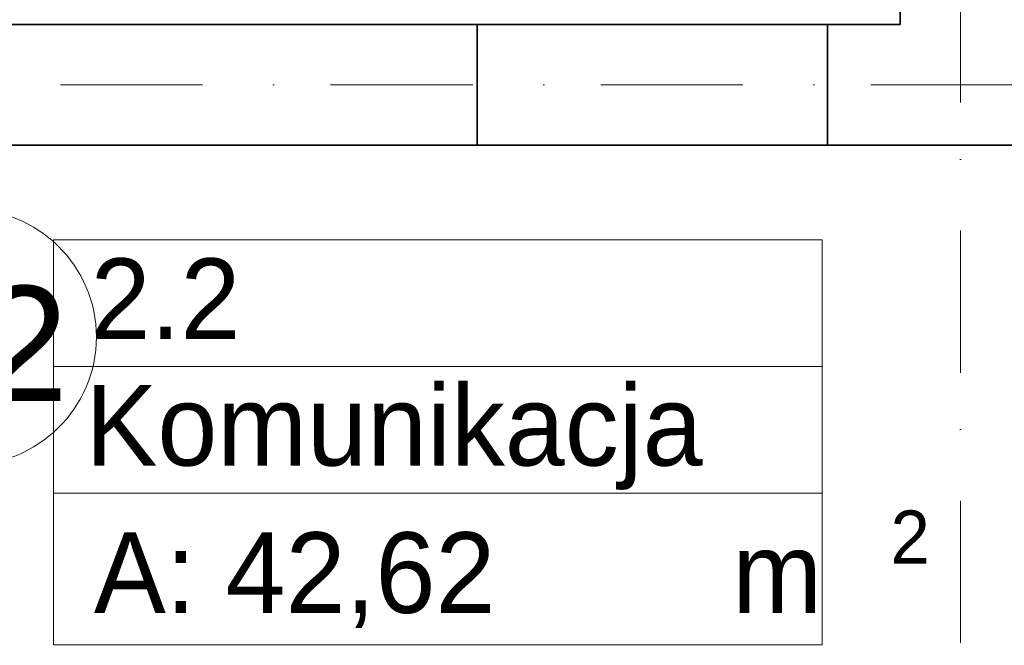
# Model space of a CAD drawing. Header units: millimetres. Extents: x -34676 to 172266, y 39940 to 476087.
# Tile 196 of 256: x 44605 to 47049, y 350300 to 351852. Entities that reach past the tile are written whole.
import ezdxf
from ezdxf.lldxf.tags import DXFTag

# ---------------------------------------------------------------- set-up
doc = ezdxf.new("R2010")
doc.units = ezdxf.units.MM
doc.header["$MEASUREMENT"] = 0
doc.linetypes.add('Krawędzie ukryte', pattern=[3.912222, 2.822222, -1.09])
doc.linetypes.add('Kropki i Kreski', pattern=[6.702778, 3.527778, -1.763889, 0, -1.411111])
for name, color, linetype in [('#podkład', 252, 'Continuous'), ('- strefy pomieszczeń', 7, 'Continuous'), ('IS_Text_Pion_Wodociag', 7, 'Continuous'), ('Konstrukcja - Siatka mod', 7, 'Continuous'), ('Konstrukcja - Ściany nośne wew..P', 7, 'Continuous')]:
    doc.layers.add(name, color=color, linetype=linetype)
doc.styles.add('MtXpl_Arial2', font='txt', dxfattribs={"height": 0.2})
doc.styles.add('MtXpl_Arial3', font='txt', dxfattribs={"height": 0.2})
doc.styles.get("Standard").update_dxf_attribs({"font": 'arial.ttf'})
doc.styles.add('STYL_AUTOMATYCZNY_3', font='txt')
tags = doc.linetypes.add('SOLID', pattern=[10, 10, 0]).pattern_tags.tags
tags[6:7] = [DXFTag(74, 4), DXFTag(75, 0), DXFTag(340, '0'), DXFTag(46, 0.0), DXFTag(50, 0.0), DXFTag(44, 0.0), DXFTag(45, 0.0)]
tags[4:5] = [DXFTag(74, 4), DXFTag(75, 0), DXFTag(340, '0'), DXFTag(46, 0.0), DXFTag(50, 0.0), DXFTag(44, 0.0), DXFTag(45, 0.0)]

# ---------------------------------------------------------------- blocks, each defined once
blk = doc.blocks.new('kjghgg')
at = {"layer": '- strefy pomieszczeń', "color": 252, "linetype": 'Continuous', "lineweight": 13, "ltscale": 100}
for p, q in [((-99696.6, 476593.7), (-97789.4, 476593.7)), ((-99696.6, 476279.5), (-99696.6, 476593.7)), ((-97789.4, 476593.7), (-97789.4, 476279.5)), ((-97789.4, 476279.5), (-99696.6, 476279.5)), ((-99696.6, 476279.5), (-97789.4, 476279.5)), ((-99696.6, 475965.2), (-99696.6, 476279.5)), ((-97789.4, 476279.5), (-97789.4, 475965.2)), ((-97789.4, 475965.2), (-99696.6, 475965.2)), ((-99696.6, 475965.2), (-97789.4, 475965.2)), ((-99696.6, 475588.7), (-99696.6, 475965.2)), ((-97789.4, 475965.2), (-97789.4, 475588.7)), ((-97789.4, 475588.7), (-99696.6, 475588.7))]:
    blk.add_line(p, q, dxfattribs=at)
at = {"color": 252, "linetype": 'Continuous', "lineweight": 35, "ltscale": 100}
for p, q in [((-97775.8, 477128.3), (-98645.8, 477128.3)), ((-98645.8, 476828.3), (-97775.8, 476828.3))]:
    blk.add_line(p, q, dxfattribs=at)
at = {"layer": 'Konstrukcja - Siatka mod', "color": 252, "linetype": 'Kropki i Kreski', "lineweight": 13, "ltscale": 100}
for p, q in [((-97445.8, 468219.5), (-97445.8, 485184.3)), ((-123813.3, 476978.3), (-94368.7, 476978.3))]:
    blk.add_line(p, q, dxfattribs=at)
at = {"layer": 'Konstrukcja - Ściany nośne wew..P', "color": 252, "linetype": 'Continuous', "lineweight": 35, "ltscale": 100}
for p, q in [((-97595.8, 482078.3), (-97595.8, 477128.3)), ((-98645.8, 477128.3), (-102125.8, 477128.3)), ((-98645.8, 477128.3), (-98645.8, 476828.3)), ((-97775.8, 477128.3), (-97775.8, 476828.3)), ((-97595.8, 477128.3), (-97775.8, 477128.3)), ((-100265.8, 476828.3), (-98645.8, 476828.3)), ((-97775.8, 476828.3), (-97265.8, 476828.3))]:
    blk.add_line(p, q, dxfattribs=at)
at = {"layer": 'Konstrukcja - Ściany nośne wew..P', "color": 252, "linetype": 'Krawędzie ukryte', "lineweight": 20, "ltscale": 100}
for p, q in [((-97595.8, 482078.3), (-97595.8, 477128.3)), ((-97595.8, 477128.3), (-103265.8, 477128.3)), ((-100265.8, 476828.3), (-94926, 476828.3))]:
    blk.add_line(p, q, dxfattribs=at)
at = {"layer": '- strefy pomieszczeń', "color": 252, "linetype": 'Continuous', "lineweight": 13}
for s, height, style, p in [('2.2', 200, 'MtXpl_Arial3', (-99604.8, 476347.6)), ('Komunikacja', 200, 'MtXpl_Arial2', (-99617.4, 476033.7)), ('2', 132, 'STYL_AUTOMATYCZNY_3', (-97620.1, 475790.2)), ('A: 42,62', 200, 'STYL_AUTOMATYCZNY_3', (-99596.6, 475668.2)), (' m', 200, 'STYL_AUTOMATYCZNY_3', (-98086.7, 475668.2))]:
    blk.add_text(s, height=height, dxfattribs=dict(at, style=style)).set_placement(p)

msp = doc.modelspace()

# ---------------------------------------------------------------- linework, layer by layer
at = {"layer": 'IS_Text_Pion_Wodociag', "color": 7, "linetype": 'SOLID', "lineweight": 18, "ltscale": 10}
msp.add_ellipse((44471.8, 351065.1), major_axis=(324, 0), ratio=0.983333, dxfattribs=at)

# ---------------------------------------------------------------- block references
at = {"layer": '#podkład'}
msp.add_blockref('kjghgg', (144386, -125287.5), dxfattribs=at)

# ---------------------------------------------------------------- texts
at = {"layer": 'IS_Text_Pion_Wodociag', "color": 7, "linetype": 'SOLID', "lineweight": 18, "ltscale": 10, "insert": (44471.8, 350906.6), "char_height": 285.12, "attachment_point": 8}
msp.add_mtext('\\fArial|b0|i0;w2', dxfattribs=at)

doc.saveas('drawing.dxf')
